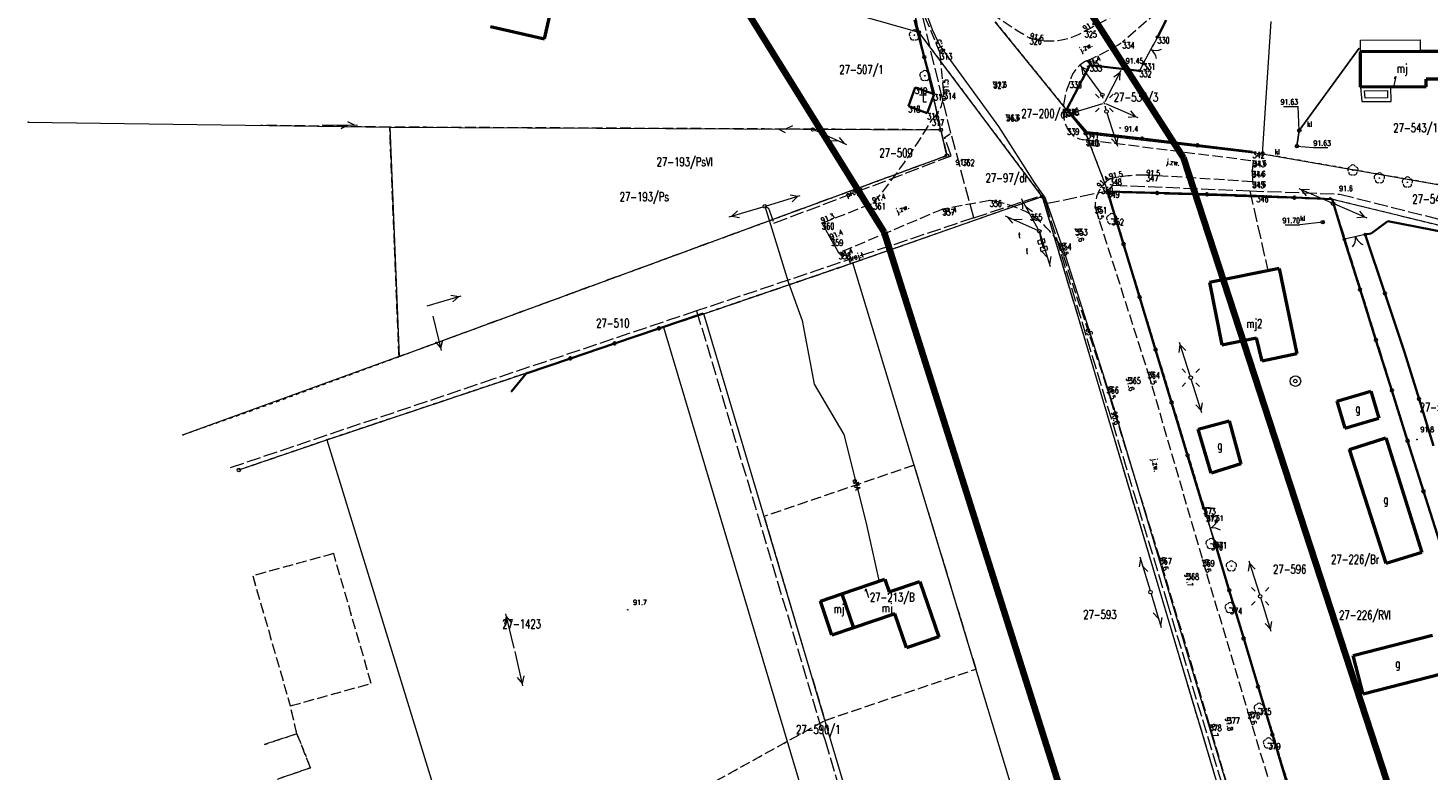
# Model space of a CAD drawing. Header units: metres. Extents: x 7542868 to 7543894, y 5828497 to 5830561.
# Tile 26 of 66: x 7543016 to 7543214, y 5830182 to 5830287. Entities that reach past the tile are written whole.
import ezdxf
from ezdxf.enums import TextEntityAlignment as Align

# ---------------------------------------------------------------- set-up
doc = ezdxf.new("R2010")
doc.units = ezdxf.units.M
for name, pattern in [('1', [0]), ('2_1', [0]), ('2_14', [1, -1]), ('2_KTJZ01', [2, 1.5, -0.5]), ('3_1', [0]), ('3_EGBB01', [0]), ('3_EGBI17', [0]), ('3_EGBT07', [0]), ('4_1', [0]), ('4_SUPE_01', [0]), ('4_SUPE_P_01', [2.5, 2, -0.5]), ('4_SUPK_01', [0]), ('4_SUPT_01', [0]), ('4_SUPT_P_01', [2.5, 2, -0.5]), ('4_SUSM03_02', [0]), ('GDE', [0]), ('GUK', [2, 1.5, -0.5]), ('GUZ', [1, 0.5, -0.5])]:
    doc.linetypes.add(name, pattern=pattern)
doc.layers.get('0').update_dxf_attribs({"color": 250, "linetype": 'CONTINUOUS', "lineweight": 100})
for name, color, linetype, lineweight in [('Dzialki', 7, 'GDE', 18), ('EADTD_T_0', 7, 'CONTINUOUS', 25), ('EGBB_E_T_0', 7, 'CONTINUOUS', 25), ('EGBB_L_0', 7, '3_EGBB01', 50), ('EGBE_L_0', 7, '3_EGBT07', 18), ('EGBE_L_8', 7, '3_1', 18), ('Kontury', 3, 'GUK', 18), ('KTJZ_E_T_0', 7, 'CONTINUOUS', 15), ('KTJZ_L_0', 7, '2_KTJZ01', 18), ('KTOK_L_1', 7, '2_1', 18), ('KTOK_L_3', 7, '2_1', 18), ('KTOK_L_4', 7, 'CONTINUOUS', 35), ('Numery_dzialek', 7, 'CONTINUOUS', 13), ('Numery_konturow', 3, 'CONTINUOUS', 13), ('Numery_uzytkow', 7, 'CONTINUOUS', 13), ('OBOO_T_0', 7, 'CONTINUOUS', 18), ('OBOP_T_1', 3, 'CONTINUOUS', 18), ('PIKIETY_T_0', 230, 'CONTINUOUS', 0), ('Punkty', 7, 'CONTINUOUS', 18), ('RTPW_T_0', 7, 'CONTINUOUS', 15), ('RTPW_T_1', 7, 'CONTINUOUS', 15), ('SUPE_E_T_2', 1, 'CONTINUOUS', 15), ('SUPE_E_T_3', 1, 'CONTINUOUS', 15), ('SUPE_L_2', 1, '4_SUPE_01', 18), ('SUPE_L_3', 1, '4_SUPE_01', 18), ('SUPK_L_1', 34, '4_SUPK_01', 18), ('SUPP_E_T_2', 1, 'CONTINUOUS', 15), ('SUPP_E_T_6', 30, 'CONTINUOUS', 15), ('SUPP_L_2', 1, '4_SUPE_P_01', 18), ('SUPP_L_6', 30, '4_SUPT_P_01', 18), ('SUPT_L_0', 30, '4_SUPT_01', 18), ('SUSM_L_4', 7, 'CONTINUOUS', 18), ('SUSM_T_0', 7, 'CONTINUOUS', 18), ('SUSM_T_3', 7, 'CONTINUOUS', 18), ('SUTE_T_0', 1, 'CONTINUOUS', 18), ('SUTK_T_0', 7, 'CONTINUOUS', 18), ('SUUK_E_T_3', 7, 'CONTINUOUS', 15), ('SUUK_T_2', 34, 'CONTINUOUS', 18), ('SUUK_T_4', 7, 'CONTINUOUS', 18), ('SUUT_E_T_2', 7, 'CONTINUOUS', 15), ('SUUT_T_2', 7, 'CONTINUOUS', 18), ('SUUW_T_1', 7, 'CONTINUOUS', 18), ('Uzytki', 7, 'GUZ', 18), ('ZASIEG_L_0', 3, '1', 100)]:
    doc.layers.add(name, color=color, linetype=linetype, lineweight=lineweight)
doc.styles.get("Standard").update_dxf_attribs({"font": 'Simplex.SHX', "width": 0.75})

# ---------------------------------------------------------------- blocks, each defined once
blk = doc.blocks.new('GRT')
at = {"linetype": 'CONTINUOUS'}
blk.add_circle((0, 0), 0.25, dxfattribs=at)
blk = doc.blocks.new('GRO')
at = {"linetype": 'CONTINUOUS'}
blk.add_circle((0, 0), 0.045, dxfattribs=at)
blk = doc.blocks.new('2_OBOO01_01')
at = {"linetype": 'CONTINUOUS'}
for p, q in [((-0.5, 1), (0.5, 1)), ((0, 1.5), (0, 0)), ((0, 0), (0.5, 0))]:
    blk.add_line(p, q, dxfattribs=at)
blk = doc.blocks.new('2_OBOP02_01')
at = {"linetype": 'CONTINUOUS'}
blk.add_circle((0, 0), 0.045, dxfattribs=at)
for centre, start, end in [((-0.36, 0.12), 102.1445, 221.86), ((0, 0.38), 30.1401, 149.8599), ((0.36, 0.12), 318.14, 77.8555), ((-0.22, -0.3), 174.1482, 293.8542), ((0.22, -0.3), 246.1458, 5.8518)]:
    blk.add_arc(centre, 0.375, start, end, dxfattribs=at)
blk = doc.blocks.new('2_RTPW01')
at = {"linetype": 'CONTINUOUS'}
blk.add_circle((0, 0), 0.045, dxfattribs=at)
blk = doc.blocks.new('2_RTPW02')
at = {"linetype": 'CONTINUOUS'}
blk.add_circle((0, 0), 0.045, dxfattribs=at)
blk = doc.blocks.new('4_SUSM04_01')
at = {"linetype": 'CONTINUOUS'}
blk.add_circle((0, 0), 0.25, dxfattribs=at)
blk = doc.blocks.new('4_SUSM01_01')
at = {"linetype": 'CONTINUOUS'}
for p, q in [((-0.74, 0.74), (-1.24, 1.24)), ((0.74, 0.74), (1.24, 1.24)), ((-0.74, -0.74), (-1.24, -1.24)), ((0.74, -0.74), (1.24, -1.24))]:
    blk.add_line(p, q, dxfattribs=at)
blk = doc.blocks.new('4_SUPS01_03')
at = {"linetype": 'CONTINUOUS'}
blk.add_circle((0, 0), 0.0625, dxfattribs=at)
blk = doc.blocks.new('4_SUPS01_05')
at = {"linetype": 'CONTINUOUS'}
blk.add_circle((0, 0), 0.0625, dxfattribs=at)
blk = doc.blocks.new('4_SUUS22_01')
at = {"linetype": 'CONTINUOUS'}
blk.add_circle((0, 0), 0.25, dxfattribs=at)
blk = doc.blocks.new('4_SUUS15_05')
at = {"linetype": 'CONTINUOUS'}
blk.add_circle((0, 0), 0.25, dxfattribs=at)
blk = doc.blocks.new('4_SUUS17_01')
at = {"linetype": 'CONTINUOUS'}
for p, q in [((0.5, 0.25), (-0.5, 0.25)), ((-0.5, 0.25), (-0.5, -0.25)), ((0.5, -0.25), (0.5, 0.25)), ((-0.5, -0.25), (0.5, -0.25))]:
    blk.add_line(p, q, dxfattribs=at)
blk = doc.blocks.new('4_SUUS13')
at = {"linetype": 'CONTINUOUS'}
for radius in [0.75, 0.25]:
    blk.add_circle((0, 0), radius, dxfattribs=at)

msp = doc.modelspace()

# ---------------------------------------------------------------- linework, layer by layer
at = {"layer": 'Dzialki'}
for p, q in [((7543070.86, 5830306.82), (7543142.08, 5830286.48)), ((7543142.08, 5830286.48), (7543141.06, 5830291.16)), ((7543165.79, 5830272.12), (7543152.94, 5830287.95)), ((7543190.86, 5830269.22), (7543192.08, 5830288)), ((7543145.21, 5830272.63), (7543142.08, 5830286.48)), ((7543159.6, 5830263.16), (7543142.08, 5830286.48)), ((7543015.71, 5830273.71), (7543067, 5830273.01)), ((7543067, 5830273.01), (7543145.21, 5830272.63)), ((7543067, 5830273.01), (7543068.32, 5830240.43)), ((7543146.09, 5830268.97), (7543145.21, 5830272.63)), ((7543168.95, 5830263.82), (7543165.79, 5830272.12)), ((7543165.79, 5830272.12), (7543190.86, 5830269.22)), ((7543068.32, 5830240.43), (7543146.09, 5830268.97)), ((7543190.86, 5830269.22), (7543220.94, 5830263.95)), ((7543200.76, 5830159.21), (7543168.95, 5830263.82)), ((7543200.8, 5830262.76), (7543168.95, 5830263.82)), ((7543132.74, 5830253.73), (7543159.6, 5830263.16)), ((7543159.6, 5830263.16), (7543190.84, 5830158.25)), ((7543218.22, 5830207.02), (7543200.8, 5830262.76)), ((7543232.4, 5830255.02), (7543200.8, 5830262.76)), ((7543111.57, 5830246.5), (7543132.74, 5830253.73)), ((7543164.47, 5830149.07), (7543132.74, 5830253.73)), ((7543105.87, 5830244.63), (7543111.57, 5830246.5)), ((7543143.32, 5830139.87), (7543111.57, 5830246.5)), ((7543058.07, 5830228.61), (7543105.87, 5830244.63)), ((7543105.87, 5830244.63), (7543137.65, 5830137.94)), ((7543068.32, 5830240.43), (7543037.67, 5830229.33)), ((7543045.58, 5830224.35), (7543058.07, 5830228.61)), ((7543058.07, 5830228.61), (7543076.79, 5830167.72))]:
    msp.add_line(p, q, dxfattribs=at)
at = {"layer": 'EGBB_L_0', "linetype": '3_EGBB01'}
for p, q in [((7543088.96, 5830285.56), (7543091.97, 5830298.77)), ((7543081.3, 5830287.3), (7543088.96, 5830285.56)), ((7543213.28, 5830283.74), (7543204.78, 5830283.72)), ((7543204.79, 5830278.67), (7543204.78, 5830283.72)), ((7543216.58, 5830283.76), (7543213.28, 5830283.74)), ((7543216.59, 5830279.81), (7543214.09, 5830279.8)), ((7543214.1, 5830278.75), (7543214.09, 5830279.8)), ((7543214.1, 5830278.75), (7543204.79, 5830278.67)), ((7543193.23, 5830252.93), (7543183.35, 5830250.96)), ((7543193.23, 5830252.93), (7543195.74, 5830240.82)), ((7543183.35, 5830250.96), (7543185.12, 5830242.13)), ((7543185.12, 5830242.13), (7543190.02, 5830243.1)), ((7543190.84, 5830239.81), (7543190.02, 5830243.1)), ((7543195.74, 5830240.82), (7543190.84, 5830239.81)), ((7543201.42, 5830234.09), (7543206.26, 5830235.52)), ((7543201.42, 5830234.09), (7543202.55, 5830230.26)), ((7543206.26, 5830235.52), (7543207.38, 5830231.68)), ((7543202.55, 5830230.26), (7543207.38, 5830231.68)), ((7543181.74, 5830230.15), (7543186.16, 5830231.34)), ((7543183.58, 5830223.9), (7543181.74, 5830230.15)), ((7543186.16, 5830231.34), (7543187.81, 5830225.21)), ((7543203.2, 5830227.26), (7543208.37, 5830228.9)), ((7543208.37, 5830228.9), (7543213.49, 5830212.65)), ((7543208.43, 5830211.06), (7543203.2, 5830227.26)), ((7543187.81, 5830225.21), (7543183.58, 5830223.9)), ((7543213.49, 5830212.65), (7543208.43, 5830211.06)), ((7543131.18, 5830206.75), (7543137.26, 5830208.84)), ((7543137.26, 5830208.84), (7543137.89, 5830207.02)), ((7543137.89, 5830207.02), (7543142.24, 5830208.51)), ((7543142.24, 5830208.51), (7543144.93, 5830200.66)), ((7543128.12, 5830205.7), (7543131.18, 5830206.75)), ((7543131.18, 5830206.75), (7543132.84, 5830201.92)), ((7543129.77, 5830200.87), (7543128.12, 5830205.7)), ((7543138.69, 5830203.93), (7543132.84, 5830201.92)), ((7543140.36, 5830199.09), (7543138.69, 5830203.93)), ((7543132.84, 5830201.92), (7543129.77, 5830200.87)), ((7543144.93, 5830200.66), (7543140.36, 5830199.09)), ((7543203.75, 5830198.01), (7543214.99, 5830200.89)), ((7543205.16, 5830192.5), (7543203.75, 5830198.01)), ((7543216.4, 5830195.38), (7543205.16, 5830192.5))]:
    msp.add_line(p, q, dxfattribs=at)
at = {"layer": 'EGBE_L_0', "linetype": '3_EGBT07'}
for p, q in [((7543209.09, 5830278.71), (7543204.79, 5830278.67)), ((7543204.79, 5830278.67), (7543204.97, 5830276.64)), ((7543205.34, 5830278.18), (7543208.6, 5830278.2)), ((7543205.43, 5830277.14), (7543205.34, 5830278.18)), ((7543208.6, 5830278.2), (7543208.6, 5830277.16)), ((7543209.11, 5830276.67), (7543209.09, 5830278.71)), ((7543204.97, 5830276.64), (7543209.11, 5830276.67)), ((7543208.6, 5830277.16), (7543205.43, 5830277.14))]:
    msp.add_line(p, q, dxfattribs=at)
at = {"layer": 'EGBE_L_8', "linetype": '3_EGBI17'}
for p, q in [((7543204.77, 5830285.38), (7543213.27, 5830285.4)), ((7543204.78, 5830283.72), (7543204.77, 5830285.38)), ((7543213.27, 5830285.4), (7543213.27, 5830283.8)), ((7543213.27, 5830283.8), (7543204.78, 5830283.72))]:
    msp.add_line(p, q, dxfattribs=at)
at = {"layer": 'Kontury'}
for p, q in [((7543141.06, 5830291.16), (7543142.08, 5830286.48)), ((7543142.08, 5830286.48), (7543145.21, 5830272.63)), ((7543067, 5830273.01), (7543048.71, 5830273.26)), ((7543145.21, 5830272.63), (7543067, 5830273.01)), ((7543068.32, 5830240.43), (7543067, 5830273.01)), ((7543145.21, 5830272.63), (7543146.09, 5830268.97)), ((7543146.09, 5830268.97), (7543068.32, 5830240.43)), ((7543168.95, 5830263.82), (7543200.8, 5830262.76)), ((7543200.76, 5830159.21), (7543168.95, 5830263.82)), ((7543132.74, 5830253.73), (7543159.6, 5830263.16)), ((7543159.6, 5830263.16), (7543190.84, 5830158.25)), ((7543200.8, 5830262.76), (7543218.22, 5830207.02)), ((7543111.57, 5830246.5), (7543132.74, 5830253.73)), ((7543105.87, 5830244.63), (7543111.57, 5830246.5)), ((7543058.07, 5830228.61), (7543105.87, 5830244.63)), ((7543045.58, 5830224.35), (7543058.07, 5830228.61)), ((7543141.44, 5830225.02), (7543120.13, 5830217.75)), ((7543150.22, 5830196.08), (7543141.44, 5830225.02)), ((7543120.13, 5830217.75), (7543128.76, 5830188.78)), ((7543059.05, 5830212.47), (7543047.56, 5830209.32)), ((7543064.38, 5830194.05), (7543059.05, 5830212.47)), ((7543047.56, 5830209.32), (7543052.89, 5830190.85)), ((7543128.76, 5830188.78), (7543150.22, 5830196.08)), ((7543052.89, 5830190.85), (7543064.38, 5830194.05)), ((7543053.84, 5830186.9), (7543052.89, 5830190.85)), ((7543108.06, 5830177.28), (7543128.76, 5830188.78)), ((7543053.84, 5830186.9), (7543049.21, 5830185.37)), ((7543055.75, 5830182.06), (7543053.84, 5830186.9)), ((7543051.09, 5830180.46), (7543055.75, 5830182.06))]:
    msp.add_line(p, q, dxfattribs=at)
at = {"layer": 'KTJZ_L_0', "linetype": '2_KTJZ01'}
for p, q in [((7543145.13, 5830283.49), (7543141.16, 5830292.99)), ((7543165.65, 5830286.64), (7543173.86, 5830291.05)), ((7543175.93, 5830289.34), (7543171, 5830285.08)), ((7543145.64, 5830277.87), (7543145.13, 5830283.49)), ((7543165.91, 5830271.23), (7543189.53, 5830268.25)), ((7543189.45, 5830265.26), (7543174.38, 5830266.21)), ((7543128.38, 5830259.4), (7543135.66, 5830262.24)), ((7543152.17, 5830262.6), (7543145.48, 5830261.37)), ((7543167.1, 5830261.66), (7543174.6, 5830238.22)), ((7543145.48, 5830261.37), (7543130.75, 5830255.15)), ((7543168.77, 5830236.12), (7543162.06, 5830256.47)), ((7543174.6, 5830238.22), (7543182.37, 5830211.55)), ((7543176.29, 5830211.84), (7543168.77, 5830236.12)), ((7543183.36, 5830188.17), (7543176.29, 5830211.84)), ((7543182.37, 5830211.55), (7543188.8, 5830189.93)), ((7543188.8, 5830189.93), (7543197.79, 5830160.59)), ((7543192.05, 5830158.6), (7543183.36, 5830188.17))]:
    msp.add_line(p, q, dxfattribs=at)
at = {"layer": 'KTJZ_L_0', "linetype": '2_14'}
for p, q in [((7543189.53, 5830268.25), (7543189.4, 5830266.77)), ((7543189.4, 5830266.77), (7543189.45, 5830265.26)), ((7543129.67, 5830257.05), (7543128.38, 5830259.4)), ((7543130.75, 5830255.15), (7543129.67, 5830257.05))]:
    msp.add_line(p, q, dxfattribs=at)
at = {"layer": 'KTJZ_L_0', "linetype": '2_KTJZ01'}
for centre, radius, start, end in [((7543196, 5830350.55), 75.28, 227.0087, 239.5306), ((7543160.63, 5830295), 9.75, 253.3073, 300.9788), ((7543151.03, 5830316.98), 37.63, 293.321, 302.047), ((7543167.77, 5830278.47), 4.36, 115.0011, 166.7381), ((7543173.36, 5830275.05), 10.78, 155.8108, 178.0553), ((7543140.41, 5830277.92), 5.23, 313.0596, 359.4109), ((7543167.67, 5830275.19), 5.09, 177.4111, 207.5054), ((7543062.7, 5830322.27), 94.49, 320.5529, 329.3464), ((7543165.77, 5830274.14), 2.91, 206.513, 272.7929), ((7543172.04, 5830261.63), 4.94, 125.2137, 179.6121), ((7543174.08, 5830244.24), 21.97, 89.2278, 102.8707), ((7543149.37, 5830244.76), 18.06, 61.7619, 81.069), ((7543149.12, 5830247.84), 15.55, 33.7131, 55.6007)]:
    msp.add_arc(centre, radius, start, end, dxfattribs=at)
at = {"layer": 'KTOK_L_1'}
for p, q in [((7543175.97, 5830285.8), (7543175.26, 5830284.47)), ((7543174.66, 5830283.37), (7543173.95, 5830282.04)), ((7543175.37, 5830284.69), (7543174.66, 5830283.37)), ((7543204.82, 5830257.63), (7543203.36, 5830257.3)), ((7543205.46, 5830257.77), (7543204.58, 5830257.58)), ((7543203.36, 5830257.3), (7543202.48, 5830257.1)), ((7543182.89, 5830217.87), (7543183.31, 5830216.57)), ((7543183.23, 5830216.81), (7543183.7, 5830215.38)), ((7543183.7, 5830215.38), (7543184.12, 5830214.08))]:
    msp.add_line(p, q, dxfattribs=at)
for centre in [(7543175.97, 5830285.8), (7543173.95, 5830282.04), (7543205.46, 5830257.77), (7543202.48, 5830257.1), (7543182.89, 5830217.87), (7543184.12, 5830214.08)]:
    msp.add_circle(centre, 0.17, dxfattribs=at)
for centre, start, end in [((7543175.71, 5830285.91), 249.6982, 293.7726), ((7543173.84, 5830282.42), 9.735, 53.8093), ((7543202.1, 5830257.3), 320.6626, 4.737), ((7543205.96, 5830258.17), 200.6259, 244.7002), ((7543182.59, 5830217.89), 295.9247, 339.9991), ((7543183.81, 5830214.12), 55.9614, 100.0358)]:
    msp.add_arc(centre, 2, start, end, dxfattribs=at)
at = {"layer": 'KTOK_L_3'}
for p, q in [((7543173.69, 5830281.53), (7543173.42, 5830281.01)), ((7543173.95, 5830282.04), (7543173.69, 5830281.53)), ((7543173.95, 5830282.04), (7543174.03, 5830281.98)), ((7543174.03, 5830281.98), (7543174.11, 5830281.92)), ((7543174.11, 5830281.92), (7543174.19, 5830281.87)), ((7543174.19, 5830281.87), (7543174.26, 5830281.79)), ((7543174.26, 5830281.79), (7543174.33, 5830281.73)), ((7543174.33, 5830281.73), (7543174.4, 5830281.66)), ((7543174.4, 5830281.66), (7543174.46, 5830281.59)), ((7543174.46, 5830281.59), (7543174.53, 5830281.52)), ((7543174.53, 5830281.52), (7543174.57, 5830281.44)), ((7543174.57, 5830281.44), (7543174.63, 5830281.36)), ((7543174.63, 5830281.36), (7543174.67, 5830281.28)), ((7543174.67, 5830281.28), (7543174.72, 5830281.21)), ((7543174.72, 5830281.21), (7543174.76, 5830281.13)), ((7543174.76, 5830281.13), (7543174.8, 5830281.05)), ((7543174.8, 5830281.05), (7543174.83, 5830280.96)), ((7543174.83, 5830280.96), (7543174.84, 5830280.93)), ((7543182.51, 5830218.93), (7543182.61, 5830218.95)), ((7543182.51, 5830218.93), (7543182.7, 5830218.4)), ((7543182.61, 5830218.95), (7543182.71, 5830218.97)), ((7543182.7, 5830218.4), (7543182.89, 5830217.87)), ((7543182.71, 5830218.97), (7543182.8, 5830218.99)), ((7543182.8, 5830218.99), (7543182.9, 5830218.99)), ((7543182.9, 5830218.99), (7543182.99, 5830219)), ((7543182.99, 5830219), (7543183.09, 5830219)), ((7543183.09, 5830219), (7543183.19, 5830219)), ((7543183.19, 5830219), (7543183.28, 5830219)), ((7543183.28, 5830219), (7543183.37, 5830218.98)), ((7543183.37, 5830218.98), (7543183.47, 5830218.97)), ((7543183.47, 5830218.97), (7543183.55, 5830218.95)), ((7543183.55, 5830218.95), (7543183.64, 5830218.94)), ((7543183.64, 5830218.94), (7543183.73, 5830218.91)), ((7543183.73, 5830218.91), (7543183.81, 5830218.89)), ((7543183.81, 5830218.89), (7543183.9, 5830218.85)), ((7543183.9, 5830218.85), (7543183.92, 5830218.84))]:
    msp.add_line(p, q, dxfattribs=at)
for centre in [(7543173.95, 5830282.04), (7543173.42, 5830281.01), (7543182.51, 5830218.93), (7543182.89, 5830217.87)]:
    msp.add_circle(centre, 0.17, dxfattribs=at)
at = {"layer": 'KTOK_L_4'}
for p, q in [((7543142.87, 5830282.97), (7543141.48, 5830288.24)), ((7543175.97, 5830285.8), (7543177.22, 5830288.21)), ((7543144.25, 5830277.7), (7543142.87, 5830282.97)), ((7543163.11, 5830275.56), (7543166.38, 5830281.82)), ((7543166.38, 5830281.82), (7543173.42, 5830281.01)), ((7543140.61, 5830276.01), (7543141.58, 5830278.66)), ((7543141.58, 5830278.66), (7543144.25, 5830277.7)), ((7543144.25, 5830277.7), (7543143.29, 5830275)), ((7543143.29, 5830275), (7543140.61, 5830276.01)), ((7543165.94, 5830272.32), (7543163.11, 5830275.56)), ((7543173.78, 5830271.39), (7543165.94, 5830272.32)), ((7543181.63, 5830270.45), (7543173.78, 5830271.39)), ((7543189.47, 5830269.52), (7543181.63, 5830270.45)), ((7543171.16, 5830256.4), (7543168.89, 5830263.89)), ((7543168.89, 5830263.89), (7543175.93, 5830263.68)), ((7543175.93, 5830263.68), (7543182.98, 5830263.48)), ((7543182.98, 5830263.48), (7543190.02, 5830263.27)), ((7543190.02, 5830263.27), (7543195.39, 5830263.02)), ((7543195.39, 5830263.02), (7543200.76, 5830262.77)), ((7543200.76, 5830262.77), (7543202.48, 5830257.1)), ((7543206.29, 5830257.89), (7543208.64, 5830259.66)), ((7543208.64, 5830259.66), (7543216.88, 5830258.05)), ((7543205.46, 5830257.77), (7543206.29, 5830257.89)), ((7543205.46, 5830257.77), (7543208.25, 5830249.42)), ((7543173.43, 5830248.9), (7543171.16, 5830256.4)), ((7543204.73, 5830249.95), (7543202.48, 5830257.1)), ((7543206.98, 5830242.79), (7543204.73, 5830249.95)), ((7543175.7, 5830241.41), (7543173.43, 5830248.9)), ((7543208.25, 5830249.42), (7543211.04, 5830241.07)), ((7543105.2, 5830244.43), (7543111.47, 5830246.55)), ((7543098.92, 5830242.31), (7543105.2, 5830244.43)), ((7543092.64, 5830240.18), (7543098.92, 5830242.31)), ((7543209.23, 5830235.64), (7543206.98, 5830242.79)), ((7543086.36, 5830238.06), (7543092.64, 5830240.18)), ((7543177.97, 5830233.92), (7543175.7, 5830241.41)), ((7543211.04, 5830241.07), (7543213.09, 5830234.41)), ((7543084.24, 5830235.44), (7543086.36, 5830238.06)), ((7543211.47, 5830228.48), (7543209.23, 5830235.64)), ((7543180.24, 5830226.42), (7543177.97, 5830233.92)), ((7543213.09, 5830234.41), (7543215.15, 5830227.75)), ((7543213.72, 5830221.33), (7543211.47, 5830228.48)), ((7543182.51, 5830218.93), (7543180.24, 5830226.42)), ((7543215.97, 5830214.17), (7543213.72, 5830221.33)), ((7543186.16, 5830207.25), (7543184.12, 5830214.08)), ((7543188.2, 5830200.42), (7543186.16, 5830207.25)), ((7543190.24, 5830193.59), (7543188.2, 5830200.42)), ((7543192.27, 5830186.77), (7543190.24, 5830193.59)), ((7543194.31, 5830179.94), (7543192.27, 5830186.77))]:
    msp.add_line(p, q, dxfattribs=at)
for centre in [(7543142.87, 5830282.97), (7543173.78, 5830271.39), (7543181.63, 5830270.45), (7543175.93, 5830263.68), (7543182.98, 5830263.48), (7543195.39, 5830263.02), (7543171.16, 5830256.4), (7543204.73, 5830249.95), (7543208.25, 5830249.42), (7543173.43, 5830248.9), (7543105.2, 5830244.43), (7543098.92, 5830242.31), (7543175.7, 5830241.41), (7543206.98, 5830242.79), (7543092.64, 5830240.18), (7543209.23, 5830235.64), (7543177.97, 5830233.92), (7543213.09, 5830234.41), (7543211.47, 5830228.48), (7543180.24, 5830226.42), (7543213.72, 5830221.33), (7543186.16, 5830207.25), (7543188.2, 5830200.42), (7543190.24, 5830193.59), (7543192.27, 5830186.77)]:
    msp.add_circle(centre, 0.17, dxfattribs=at)
at = {"layer": 'SUPE_L_2', "linetype": '4_SUPE_01'}
for p, q in [((7543142.3, 5830291.5), (7543143.97, 5830286.89)), ((7543143.97, 5830286.89), (7543145.1, 5830284.55)), ((7543145.1, 5830284.55), (7543153.42, 5830273.08)), ((7543153.42, 5830273.08), (7543158.46, 5830265.13)), ((7543158.46, 5830265.13), (7543160.04, 5830262.93)), ((7543160.04, 5830262.93), (7543162.96, 5830254.53)), ((7543162.96, 5830254.53), (7543169.77, 5830233.11)), ((7543169.77, 5830233.11), (7543182.42, 5830190.88)), ((7543182.42, 5830190.88), (7543195.63, 5830147.02))]:
    msp.add_line(p, q, dxfattribs=at)
at = {"layer": 'SUPE_L_3', "linetype": '4_SUPE_01'}
for p, q in [((7543167.98, 5830277.79), (7543165.02, 5830281.82)), ((7543165.41, 5830280.43), (7543165.22, 5830281.54)), ((7543166.22, 5830281.03), (7543165.22, 5830281.54)), ((7543168.54, 5830276.65), (7543170.81, 5830281.11)), ((7543169.75, 5830280.13), (7543170.65, 5830280.8)), ((7543170.64, 5830279.68), (7543170.65, 5830280.8)), ((7543163.4, 5830274.9), (7543168.19, 5830276.36)), ((7543163.74, 5830275.01), (7543164.55, 5830275.78)), ((7543173.23, 5830274.32), (7543168.65, 5830276.33)), ((7543163.74, 5830275.01), (7543164.84, 5830274.82)), ((7543170.32, 5830270.24), (7543168.81, 5830275)), ((7543172.91, 5830274.46), (7543171.79, 5830274.4)), ((7543172.91, 5830274.46), (7543172.2, 5830275.32)), ((7543170.21, 5830270.57), (7543170.39, 5830271.67)), ((7543170.21, 5830270.57), (7543169.43, 5830271.37)), ((7543200.66, 5830262.26), (7543196.08, 5830264.27)), ((7543197.52, 5830264.18), (7543196.4, 5830264.13)), ((7543197.12, 5830263.27), (7543196.4, 5830264.13)), ((7543115.2, 5830260.29), (7543120, 5830261.7)), ((7543120.24, 5830261.77), (7543123.61, 5830250.91)), ((7543120.48, 5830261.84), (7543125.26, 5830263.3)), ((7543123.83, 5830263.39), (7543124.93, 5830263.2)), ((7543124.12, 5830262.43), (7543124.93, 5830263.2)), ((7543205.71, 5830260.08), (7543201.12, 5830262.06)), ((7543115.54, 5830260.39), (7543116.36, 5830261.15)), ((7543115.54, 5830260.39), (7543116.64, 5830260.19)), ((7543205.39, 5830260.21), (7543204.27, 5830260.15)), ((7543205.39, 5830260.21), (7543204.67, 5830261.07)), ((7543123.61, 5830250.91), (7543125.52, 5830245.56)), ((7543072.33, 5830247.66), (7543077.13, 5830249.07)), ((7543075.69, 5830249.17), (7543076.79, 5830248.97)), ((7543075.98, 5830248.21), (7543076.79, 5830248.97)), ((7543074.36, 5830241.32), (7543073.18, 5830246.18)), ((7543125.52, 5830245.56), (7543127.24, 5830236.54)), ((7543074.28, 5830241.66), (7543073.56, 5830242.51)), ((7543074.28, 5830241.66), (7543074.53, 5830242.75)), ((7543179.04, 5830241.02), (7543179.21, 5830242.12)), ((7543180.61, 5830237.69), (7543179.1, 5830242.45)), ((7543179.99, 5830241.32), (7543179.21, 5830242.12)), ((7543127.24, 5830236.54), (7543131.46, 5830229.36)), ((7543182.28, 5830232.45), (7543180.76, 5830237.21)), ((7543182.17, 5830232.78), (7543182.35, 5830233.88)), ((7543182.17, 5830232.78), (7543181.39, 5830233.58)), ((7543131.46, 5830229.36), (7543134.58, 5830217)), ((7543134.58, 5830217), (7543136.47, 5830208.44)), ((7543188.89, 5830209.98), (7543189.06, 5830211.08)), ((7543190.47, 5830206.65), (7543188.96, 5830211.42)), ((7543189.84, 5830210.28), (7543189.06, 5830211.08)), ((7543192.11, 5830201.4), (7543190.62, 5830206.17)), ((7543084.67, 5830199.04), (7543083.49, 5830203.9)), ((7543083.32, 5830202.47), (7543083.57, 5830203.56)), ((7543084.29, 5830202.7), (7543083.57, 5830203.56)), ((7543192.01, 5830201.74), (7543191.23, 5830202.54)), ((7543192.01, 5830201.74), (7543192.19, 5830202.84)), ((7543085.91, 5830193.68), (7543084.79, 5830198.55)), ((7543085.83, 5830194.02), (7543085.12, 5830194.88)), ((7543085.83, 5830194.02), (7543086.1, 5830195.11))]:
    msp.add_line(p, q, dxfattribs=at)
at = {"layer": 'SUPK_L_1', "linetype": '4_SUPK_01'}
for p, q in [((7543196.09, 5830272.54), (7543204.61, 5830284.21)), ((7543195.76, 5830270.3), (7543196.09, 5830272.54))]:
    msp.add_line(p, q, dxfattribs=at)
at = {"layer": 'SUPK_L_1', "linetype": '4_1'}
for p, q in [((7543204.61, 5830284.21), (7543196.09, 5830272.54)), ((7543196.09, 5830272.54), (7543195.76, 5830270.3))]:
    msp.add_line(p, q, dxfattribs=at)
at = {"layer": 'SUPP_L_2', "linetype": '4_SUPE_P_01'}
for p, q in [((7543145.76, 5830271.53), (7543146.52, 5830272.05)), ((7543146.68, 5830268.93), (7543145.76, 5830271.53)), ((7543121.53, 5830259.37), (7543146.68, 5830268.93)), ((7543120.24, 5830261.77), (7543120.75, 5830261.53)), ((7543120.75, 5830261.53), (7543121.53, 5830259.37))]:
    msp.add_line(p, q, dxfattribs=at)
at = {"layer": 'SUPP_L_6', "linetype": '4_SUPT_P_01'}
for p, q in [((7543146.65, 5830272.15), (7543142.33, 5830289.96)), ((7543149.91, 5830260.14), (7543146.65, 5830272.15)), ((7543160.12, 5830262.16), (7543168.71, 5830263.94)), ((7543168.71, 5830263.94), (7543169.66, 5830264.78)), ((7543169.66, 5830264.78), (7543189.07, 5830263.97)), ((7543189.07, 5830263.97), (7543201.85, 5830263.5)), ((7543189.07, 5830263.97), (7543191.65, 5830252.61)), ((7543201.85, 5830263.5), (7543233.06, 5830255.64)), ((7543149.91, 5830260.14), (7543159.62, 5830263.35)), ((7543159.62, 5830263.35), (7543160.12, 5830262.16)), ((7543160.12, 5830262.16), (7543177.29, 5830205.69)), ((7543149.91, 5830260.14), (7543110.56, 5830246.93)), ((7543110.56, 5830246.93), (7543081.78, 5830237.26)), ((7543110.56, 5830246.93), (7543128.78, 5830185.92)), ((7543081.78, 5830237.26), (7543044.06, 5830224.54)), ((7543177.29, 5830205.69), (7543188.86, 5830167.32)), ((7543128.78, 5830185.92), (7543147.67, 5830122.09))]:
    msp.add_line(p, q, dxfattribs=at)
at = {"layer": 'SUPT_L_0', "linetype": '4_SUPT_01'}
for p, q in [((7543062.08, 5830273.25), (7543061.08, 5830273.76)), ((7543062.43, 5830273.25), (7543057.43, 5830273.29)), ((7543061.08, 5830273.26), (7543060.08, 5830272.77)), ((7543126.82, 5830272.68), (7543121.82, 5830272.72)), ((7543123.16, 5830272.21), (7543122.17, 5830272.72)), ((7543124.17, 5830273.2), (7543123.17, 5830272.71)), ((7543131.86, 5830270.52), (7543127.3, 5830272.57)), ((7543131.54, 5830270.67), (7543130.83, 5830271.53)), ((7543130.63, 5830271.08), (7543129.51, 5830271.03)), ((7543159.08, 5830258.45), (7543156.66, 5830262.83)), ((7543156.88, 5830261.4), (7543156.83, 5830262.52)), ((7543158.23, 5830261.01), (7543157.31, 5830261.65)), ((7543158.97, 5830258.33), (7543154.41, 5830260.38)), ((7543155.44, 5830259.38), (7543154.73, 5830260.24)), ((7543156.76, 5830259.88), (7543155.64, 5830259.83)), ((7543159.49, 5830256.77), (7543159.2, 5830258.23)), ((7543159.27, 5830257.99), (7543160.75, 5830253.22)), ((7543159.85, 5830255.75), (7543159.49, 5830256.77)), ((7543159.58, 5830255.31), (7543160.35, 5830254.51)), ((7543160.83, 5830254.65), (7543160.64, 5830253.55)), ((7543173.44, 5830212), (7543174.91, 5830207.23)), ((7543173.54, 5830211.67), (7543173.36, 5830210.57)), ((7543173.84, 5830210.71), (7543174.61, 5830209.91)), ((7543175.06, 5830206.75), (7543176.5, 5830201.96)), ((7543175.34, 5830204.07), (7543176.11, 5830203.25)), ((7543176.59, 5830203.4), (7543176.4, 5830202.3))]:
    msp.add_line(p, q, dxfattribs=at)
at = {"layer": 'SUSM_L_4', "linetype": '4_SUSM03_02'}
for p, q in [((7543168.25, 5830277.1), (7543168.13, 5830277.59)), ((7543168.46, 5830276.29), (7543168.38, 5830276.62)), ((7543168.67, 5830275.48), (7543168.55, 5830275.97))]:
    msp.add_line(p, q, dxfattribs=at)
for centre in [(7543168.13, 5830277.59), (7543168.73, 5830275.24)]:
    msp.add_circle(centre, 0.25, dxfattribs=at)
at = {"layer": 'SUTK_T_0', "linetype": 'CONTINUOUS'}
for p, q in [((7543193.86, 5830275.96), (7543195.92, 5830275.96)), ((7543196.08, 5830272.53), (7543195.92, 5830275.96)), ((7543195.76, 5830270.32), (7543198.1, 5830270.12)), ((7543198.1, 5830270.12), (7543200.16, 5830270.12)), ((7543199.42, 5830259.53), (7543196.19, 5830259.14)), ((7543194.1, 5830259.14), (7543196.19, 5830259.14))]:
    msp.add_line(p, q, dxfattribs=at)
at = {"layer": 'Uzytki'}
for p, q in [((7543141.06, 5830291.16), (7543142.08, 5830286.48)), ((7543152.94, 5830287.95), (7543165.79, 5830272.12)), ((7543145.21, 5830272.63), (7543142.08, 5830286.48)), ((7543142.08, 5830286.48), (7543159.6, 5830263.16)), ((7543067, 5830273.01), (7543048.71, 5830273.26)), ((7543145.21, 5830272.63), (7543067, 5830273.01)), ((7543068.32, 5830240.43), (7543067, 5830273.01)), ((7543146.09, 5830268.97), (7543145.21, 5830272.63)), ((7543165.79, 5830272.12), (7543168.95, 5830263.82)), ((7543190.86, 5830269.22), (7543165.79, 5830272.12)), ((7543068.32, 5830240.43), (7543146.09, 5830268.97)), ((7543220.94, 5830263.95), (7543190.86, 5830269.22)), ((7543168.95, 5830263.82), (7543200.76, 5830159.21)), ((7543200.8, 5830262.76), (7543168.95, 5830263.82)), ((7543159.6, 5830263.16), (7543132.74, 5830253.73)), ((7543159.6, 5830263.16), (7543190.84, 5830158.25)), ((7543232.4, 5830255.02), (7543200.8, 5830262.76)), ((7543200.8, 5830262.76), (7543218.22, 5830207.02)), ((7543132.74, 5830253.73), (7543111.57, 5830246.5)), ((7543111.57, 5830246.5), (7543105.87, 5830244.63)), ((7543105.87, 5830244.63), (7543058.07, 5830228.61)), ((7543050.92, 5830234.02), (7543068.32, 5830240.43)), ((7543037.67, 5830229.33), (7543050.92, 5830234.02)), ((7543058.07, 5830228.61), (7543045.58, 5830224.35)), ((7543141.44, 5830225.02), (7543120.13, 5830217.75)), ((7543150.22, 5830196.08), (7543141.44, 5830225.02)), ((7543120.13, 5830217.75), (7543128.76, 5830188.78)), ((7543059.05, 5830212.47), (7543047.56, 5830209.32)), ((7543064.38, 5830194.05), (7543059.05, 5830212.47)), ((7543047.56, 5830209.32), (7543052.89, 5830190.85)), ((7543128.76, 5830188.78), (7543150.22, 5830196.08)), ((7543052.89, 5830190.85), (7543064.38, 5830194.05)), ((7543053.84, 5830186.9), (7543052.89, 5830190.85)), ((7543108.06, 5830177.28), (7543128.76, 5830188.78)), ((7543049.21, 5830185.37), (7543053.84, 5830186.9)), ((7543053.84, 5830186.9), (7543055.75, 5830182.06)), ((7543055.75, 5830182.06), (7543051.09, 5830180.46))]:
    msp.add_line(p, q, dxfattribs=at)
at = {"layer": 'ZASIEG_L_0', "linetype": '1'}
for p, q in [((7543133.21, 5830341.08), (7543179.67, 5830268.66)), ((7543137.16, 5830258.11), (7543090.76, 5830332.88)), ((7543179.67, 5830268.66), (7543290.62, 5829928.64)), ((7543244.26, 5829919.76), (7543137.16, 5830258.11))]:
    msp.add_line(p, q, dxfattribs=at)

# ---------------------------------------------------------------- block references
at = {"layer": 'OBOO_T_0'}
msp.add_blockref('2_OBOO01_01', (7543142.7, 5830276.59), dxfattribs=at)
at = {"layer": 'OBOP_T_1'}
for p in [(7543141.47, 5830286.06), (7543142.95, 5830280.31), (7543203.7, 5830266.89), (7543207.46, 5830265.78), (7543211.44, 5830265.19), (7543169.48, 5830259.98), (7543183.57, 5830213.87), (7543186.45, 5830210.7), (7543186.28, 5830204.78), (7543190.4, 5830190.5), (7543191.72, 5830185.55)]:
    msp.add_blockref('2_OBOP02_01', p, dxfattribs=at)
at = {"layer": 'Punkty'}
for name, p in [('GRT', (7543142.08, 5830286.48)), ('GRO', (7543015.71, 5830273.71)), ('GRO', (7543067, 5830273.01)), ('GRT', (7543145.21, 5830272.63)), ('GRT', (7543165.79, 5830272.12)), ('GRT', (7543190.86, 5830269.22)), ('GRT', (7543146.09, 5830268.97)), ('GRO', (7543168.95, 5830263.82)), ('GRT', (7543159.6, 5830263.16)), ('GRO', (7543200.8, 5830262.76)), ('GRO', (7543132.74, 5830253.73)), ('GRO', (7543111.57, 5830246.5)), ('GRO', (7543105.87, 5830244.63)), ('GRO', (7543068.32, 5830240.43)), ('GRO', (7543037.67, 5830229.33)), ('GRO', (7543058.07, 5830228.61)), ('GRT', (7543045.58, 5830224.35))]:
    msp.add_blockref(name, p, dxfattribs=at)
at = {"layer": 'RTPW_T_0'}
for p in [(7543157.83, 5830285.66), (7543165.65, 5830286.64), (7543145.13, 5830283.49), (7543165.93, 5830282.42), (7543152.68, 5830279.42), (7543145.64, 5830277.87), (7543154.53, 5830274.74), (7543165.91, 5830271.23), (7543148.29, 5830268.4), (7543189.53, 5830268.25), (7543169.19, 5830265.66), (7543174.38, 5830266.21), (7543189.4, 5830266.77), (7543189.45, 5830265.26), (7543135.66, 5830262.24), (7543167.1, 5830261.66), (7543145.48, 5830261.37), (7543128.38, 5830259.4), (7543164.33, 5830258.53), (7543129.67, 5830257.05), (7543162.06, 5830256.47), (7543130.75, 5830255.15), (7543174.6, 5830238.22), (7543168.77, 5830236.12), (7543171.88, 5830237.46), (7543176.29, 5830211.84), (7543182.37, 5830211.55), (7543180.16, 5830209.65), (7543188.8, 5830189.93), (7543183.36, 5830188.17), (7543185.93, 5830189.19)]:
    msp.add_blockref('2_RTPW01', p, dxfattribs=at)
at = {"layer": 'RTPW_T_0', "rotation": 269.9999974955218}
for p in [(7543170.67, 5830272.9), (7543168.95, 5830263.78), (7543200.48, 5830262.96), (7543212.79, 5830228.67), (7543100.78, 5830204.5)]:
    msp.add_blockref('2_RTPW01', p, dxfattribs=at)
at = {"layer": 'RTPW_T_1'}
for p in [(7543173.95, 5830282.04), (7543182.89, 5830217.87), (7543182.89, 5830217.87)]:
    msp.add_blockref('2_RTPW02', p, dxfattribs=at)
at = {"layer": 'SUSM_T_0'}
for p in [(7543168.43, 5830276.43), (7543180.69, 5830237.45), (7543190.55, 5830206.41)]:
    msp.add_blockref('4_SUSM01_01', p, dxfattribs=at)
at = {"layer": 'SUSM_T_3'}
for p in [(7543127.07, 5830272.68), (7543120.24, 5830261.77), (7543200.89, 5830262.16), (7543159.2, 5830258.23), (7543180.69, 5830237.45), (7543174.98, 5830206.99), (7543190.55, 5830206.41)]:
    msp.add_blockref('4_SUSM04_01', p, dxfattribs=at)
at = {"layer": 'SUTE_T_0'}
msp.add_blockref('4_SUPS01_03', (7543169.77, 5830233.11), dxfattribs=at)
at = {"layer": 'SUTK_T_0'}
for p in [(7543196.08, 5830272.53), (7543195.76, 5830270.32), (7543199.42, 5830259.53)]:
    msp.add_blockref('4_SUPS01_05', p, dxfattribs=at)
at = {"layer": 'SUUK_T_2'}
for p in [(7543196.09, 5830272.54), (7543195.76, 5830270.3), (7543199.42, 5830259.53)]:
    msp.add_blockref('4_SUUS15_05', p, dxfattribs=at)
at = {"layer": 'SUUK_T_4'}
for p in [(7543196.09, 5830272.54), (7543195.76, 5830270.3), (7543199.42, 5830259.53)]:
    msp.add_blockref('4_SUUS22_01', p, dxfattribs=at)
at = {"layer": 'SUUT_T_2'}
for p, rotation in [((7543159.49, 5830256.77), 194.90024391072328), ((7543159.85, 5830255.75), 195.20161917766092)]:
    msp.add_blockref('4_SUUS17_01', p, dxfattribs=dict(at, rotation=rotation))
at = {"layer": 'SUUW_T_1'}
msp.add_blockref('4_SUUS13', (7543195.54, 5830236.96), dxfattribs=at)

# ---------------------------------------------------------------- texts
at = {"layer": 'EADTD_T_0', "oblique": 15, "width": 0.7}
msp.add_text('1', height=1.25, rotation=3.4891, dxfattribs=at).set_placement((7543209.12, 5830278.89))
msp.add_text('1', height=1.25, rotation=30.719, dxfattribs=at).set_placement((7543133.95, 5830207.1), align=Align.TOP_LEFT)
at = {"layer": 'EGBB_E_T_0', "width": 0.7}
for s, p in [('mj', (7543210.69, 5830281.18)), ('mj2', (7543189.72, 5830244.96)), ('g', (7543204.4, 5830232.89)), ('g', (7543184.82, 5830227.65)), ('g', (7543208.37, 5830219.97)), ('mj', (7543130.76, 5830204.46)), ('mj', (7543137.6, 5830204.58)), ('g', (7543210.07, 5830196.7))]:
    msp.add_text(s, height=1.25, dxfattribs=at).set_placement(p, align=Align.MIDDLE)
at = {"layer": 'KTJZ_E_T_0', "width": 0.7}
for rotation, p in [(27.8973, (7543165.86, 5830284.29)), (352.4054, (7543178.16, 5830267.91)), (23.9625, (7543139.8, 5830261.35)), (280.3048, (7543175.6, 5830225))]:
    msp.add_text('j.zw.', height=0.75, rotation=rotation, dxfattribs=at).set_placement(p, align=Align.MIDDLE)
at = {"layer": 'Numery_dzialek', "width": 0.7}
for s, p in [('27-507/1', (7543130.81, 5830281.82)), ('27-536/3', (7543169.77, 5830277.88)), ('27-543/1', (7543209.44, 5830273.54)), ('27-509', (7543136.5, 5830269.98)), ('27-549', (7543212.14, 5830263.43)), ('27-510', (7543096.31, 5830245.82)), ('27-598/1', (7543213.17, 5830233.86)), ('27-596', (7543192.37, 5830210.88)), ('27-593', (7543165.43, 5830204.45)), ('27-1423', (7543082.99, 5830203.11)), ('27-590/1', (7543124.67, 5830188.13))]:
    msp.add_text(s, height=1.25, dxfattribs=at).set_placement(p, align=Align.TOP_LEFT)
at = {"layer": 'Numery_konturow', "width": 0.7}
for s, p in [('27-193/PsVI', (7543104.89, 5830268.72)), ('27-226/RVI', (7543201.75, 5830204.38))]:
    msp.add_text(s, height=1.25, dxfattribs=at).set_placement(p, align=Align.TOP_LEFT)
at = {"layer": 'Numery_uzytkow', "width": 0.7}
for s, p in [('27-200/dr', (7543156.64, 5830275.56)), ('27-97/dr', (7543151.57, 5830266.43)), ('27-193/Ps', (7543099.64, 5830263.76)), ('27-226/Br', (7543200.6, 5830212.29)), ('27-213/B', (7543135.15, 5830206.91))]:
    msp.add_text(s, height=1.25, dxfattribs=at).set_placement(p, align=Align.TOP_LEFT)
at = {"layer": 'PIKIETY_T_0', "width": 0.7}
for s, p in [('326', (7543157.83, 5830285.66)), ('325', (7543165.65, 5830286.64)), ('330', (7543175.97, 5830285.8)), ('313', (7543145.13, 5830283.49)), ('334', (7543171, 5830285.08)), ('335', (7543165.93, 5830282.42)), ('333', (7543166.38, 5830281.82)), ('331', (7543173.95, 5830282.04)), ('327', (7543152.68, 5830279.42)), ('336', (7543163.53, 5830279.47)), ('332', (7543173.42, 5830281.01)), ('319', (7543141.58, 5830278.66)), ('315', (7543144.25, 5830277.7)), ('314', (7543145.64, 5830277.87)), ('318', (7543140.61, 5830276.01)), ('337', (7543162.59, 5830275.42)), ('338', (7543163.11, 5830275.56)), ('316', (7543143.29, 5830275)), ('317', (7543143.98, 5830274.1)), ('363', (7543154.53, 5830274.74)), ('339', (7543163.16, 5830272.84)), ('341', (7543165.94, 5830272.32)), ('340', (7543165.91, 5830271.23)), ('342', (7543189.47, 5830269.52)), ('362', (7543148.29, 5830268.4)), ('343', (7543189.53, 5830268.25)), ('348', (7543169.19, 5830265.66)), ('347', (7543174.38, 5830266.21)), ('344', (7543189.4, 5830266.77)), ('350', (7543167.98, 5830264.44)), ('349', (7543168.89, 5830263.89)), ('345', (7543189.45, 5830265.26)), ('361', (7543135.66, 5830262.24)), ('356', (7543152.17, 5830262.6)), ('351', (7543167.1, 5830261.66)), ('346', (7543190.02, 5830263.27)), ('357', (7543145.48, 5830261.37)), ('355', (7543157.91, 5830260.67)), ('352', (7543169.48, 5830259.98)), ('360', (7543128.38, 5830259.4)), ('353', (7543164.33, 5830258.53)), ('359', (7543129.67, 5830257.05)), ('354', (7543162.06, 5830256.47)), ('358', (7543130.75, 5830255.15)), ('364', (7543174.6, 5830238.22)), ('366', (7543168.77, 5830236.12)), ('365', (7543171.88, 5830237.46)), ('373', (7543182.51, 5830218.93)), ('372', (7543182.89, 5830217.87)), ('370', (7543183.57, 5830213.87)), ('371', (7543184.12, 5830214.08)), ('367', (7543176.29, 5830211.84)), ('369', (7543182.37, 5830211.55)), ('368', (7543180.16, 5830209.65)), ('374', (7543186.28, 5830204.78)), ('376', (7543188.8, 5830189.93)), ('375', (7543190.4, 5830190.5)), ('378', (7543183.36, 5830188.17)), ('377', (7543185.93, 5830189.19)), ('379', (7543191.72, 5830185.55))]:
    msp.add_text(s, height=0.9, dxfattribs=at).set_placement(p, align=Align.TOP_LEFT)
at = {"layer": 'RTPW_T_0', "width": 0.7}
for s, rotation, p in [('91.4', 28.31, (7543165.65, 5830286.64)), ('91.5', 347.5757, (7543157.83, 5830285.66)), ('91.5', 10.93, (7543169.19, 5830265.66)), ('91.5', 356.14, (7543174.38, 5830266.21)), ('91.4', 19.69, (7543135.66, 5830262.24)), ('91.5', 287.54, (7543167.1, 5830261.66)), ('91.3', 21.29, (7543128.38, 5830259.4)), ('91.4', 24.7238, (7543129.67, 5830257.05)), ('91.6', 285.65, (7543164.33, 5830258.53)), ('91.5', 288.307, (7543162.06, 5830256.47)), ('91.5', 286.14, (7543174.6, 5830238.22)), ('91.5', 287.05, (7543168.77, 5830236.12)), ('91.6', 286.66, (7543176.29, 5830211.84)), ('91.6', 286.45, (7543182.37, 5830211.55)), ('91.6', 287.1858, (7543188.8, 5830189.93)), ('91.7', 285.96, (7543183.36, 5830188.17))]:
    msp.add_text(s, height=0.75, rotation=rotation, dxfattribs=at).set_placement(p)
for s, rotation, p in [('91.5', 110.9831, (7543145.13, 5830283.49)), ('91.4', 25.0402, (7543165.93, 5830282.42)), ('91.5', 94.1282, (7543145.64, 5830277.87)), ('91.5', 352.7393, (7543165.91, 5830271.23)), ('91.4', 10.27, (7543145.48, 5830261.37)), ('91.4', 22.9219, (7543130.75, 5830255.15))]:
    msp.add_text(s, height=0.75, rotation=rotation, dxfattribs=at).set_placement(p, align=Align.TOP_LEFT)
for s, p in [('91.6', (7543152.68, 5830279.42)), ('91.6', (7543154.53, 5830274.74)), ('91.4', (7543171.3, 5830273.14)), ('91.6', (7543189.53, 5830268.25)), ('91.6', (7543189.4, 5830266.77)), ('91.6', (7543189.45, 5830265.26)), ('91.6', (7543201.76, 5830264.69)), ('91.8', (7543213.3, 5830230.47)), ('91.7', (7543101.56, 5830205.93))]:
    msp.add_text(s, height=0.75, dxfattribs=at).set_placement(p, align=Align.TOP_LEFT)
msp.add_text('91.7', height=0.75, rotation=1.0006, dxfattribs=at).set_placement((7543148.29, 5830268.4), align=Align.TOP_CENTER)
msp.add_text('91.4', height=0.75, rotation=44.2793, dxfattribs=at).set_placement((7543169.19, 5830265.66), align=Align.RIGHT)
for s, rotation, p in [('91.6', 283.8244, (7543171.88, 5830237.46)), ('91.7', 285.279, (7543180.16, 5830209.65)), ('91.8', 282.89, (7543185.93, 5830189.19))]:
    msp.add_text(s, height=0.75, rotation=rotation, dxfattribs=at).set_placement(p, align=Align.MIDDLE_LEFT)
at = {"layer": 'RTPW_T_1', "width": 0.7}
msp.add_text('91.45', height=0.75, dxfattribs=at).set_placement((7543173.95, 5830282.04), align=Align.RIGHT)
msp.add_text('91.61', height=0.75, dxfattribs=at).set_placement((7543182.89, 5830217.87), align=Align.TOP_LEFT)
msp.add_text('91.61', height=0.75, dxfattribs=at).set_placement((7543182.89, 5830217.87), align=Align.TOP_LEFT)
at = {"layer": 'SUPE_E_T_2', "width": 0.7}
msp.add_text('eS', height=0.75, rotation=286.209, dxfattribs=at).set_placement((7543166.29, 5830243.98), align=Align.MIDDLE)
at = {"layer": 'SUPE_E_T_3', "width": 0.7}
msp.add_text('eNA', height=0.75, rotation=284.1956, dxfattribs=at).set_placement((7543133.25, 5830222.27), align=Align.MIDDLE)
at = {"layer": 'SUPP_E_T_2', "width": 0.7}
msp.add_text('proj.e', height=0.75, rotation=20.8252, dxfattribs=at).set_placement((7543132.97, 5830263.72), align=Align.MIDDLE)
at = {"layer": 'SUPP_E_T_6', "width": 0.7}
msp.add_text('proj.t', height=0.75, rotation=18.5624, dxfattribs=at).set_placement((7543133.15, 5830254.51), align=Align.MIDDLE)
at = {"layer": 'SUTE_T_0', "width": 0.7}
msp.add_text('90.6', height=0.75, rotation=284.8708, dxfattribs=at).set_placement((7543169.4, 5830232.55))
at = {"layer": 'SUTK_T_0', "width": 0.7}
msp.add_text('91.63', height=0.75, dxfattribs=at).set_placement((7543195.92, 5830276.96), align=Align.TOP_RIGHT)
msp.add_text('91.63', height=0.75, dxfattribs=at).set_placement((7543198.1, 5830270.37))
msp.add_text('91.70', height=0.75, dxfattribs=at).set_placement((7543196.19, 5830259.39), align=Align.RIGHT)
at = {"layer": 'SUUK_E_T_3', "width": 0.7}
for p in [(7543197.18, 5830273.06), (7543192.63, 5830269.12), (7543196.22, 5830259.69)]:
    msp.add_text('kl', height=0.75, dxfattribs=at).set_placement(p)
at = {"layer": 'SUUT_E_T_2', "width": 0.7}
for p in [(7543156.21, 5830258.07), (7543157.27, 5830255.84)]:
    msp.add_text('t', height=0.75, dxfattribs=at).set_placement(p, align=Align.TOP_LEFT)

doc.saveas('drawing.dxf')
